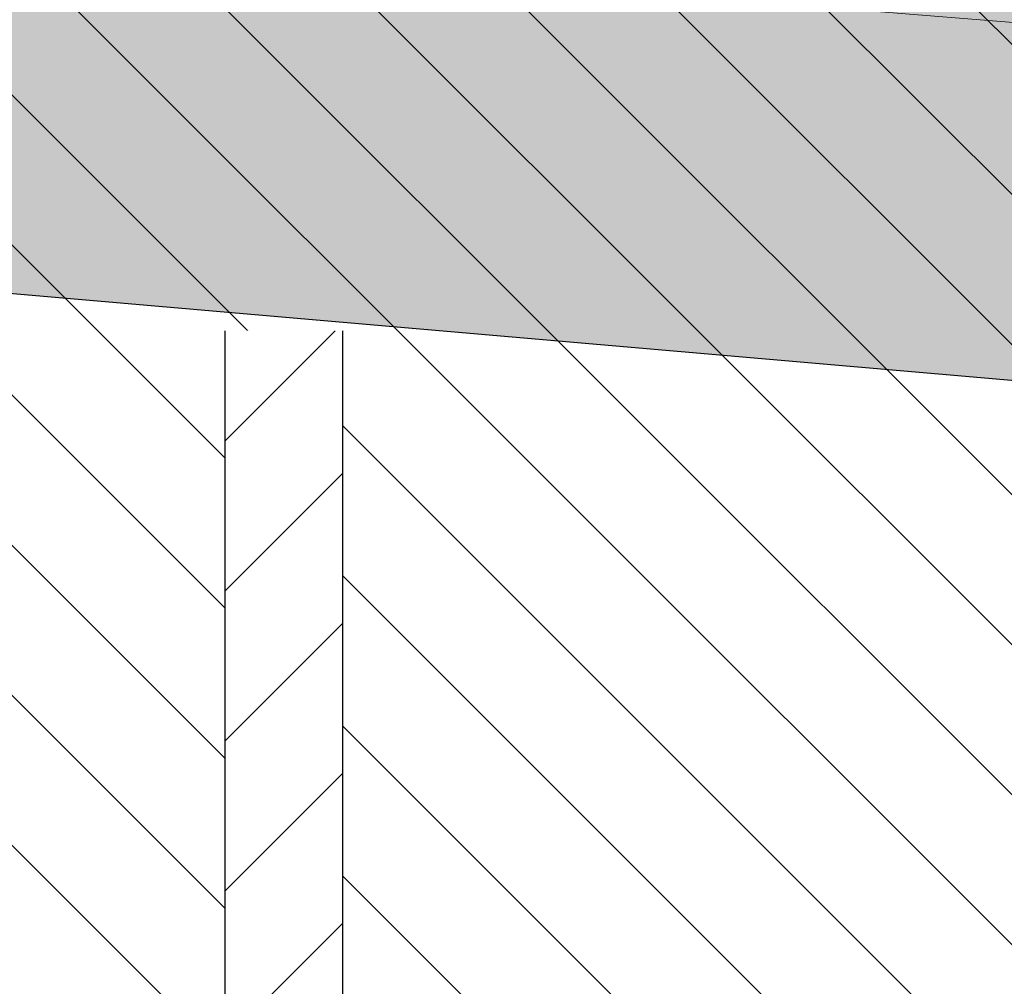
# Model space of a CAD drawing. Header units: millimetres. Extents: x -40276 to 214973, y -147941 to 35228.
# Tile 242 of 256: x -8026 to -7191, y 17523 to 18343. Entities that reach past the tile are written whole.
import ezdxf

# ---------------------------------------------------------------- set-up
doc = ezdxf.new("R2010")
doc.units = ezdxf.units.MM
doc.header["$MEASUREMENT"] = 0
doc.linetypes.add('Wipeout_Contour', pattern=[1000, 0, -1000])
for name, color, linetype in [('1._POHLED ZÁPADNÍ_2_0_plochy', 7, 'Continuous'), ('1._POHLED ZÁPADNÍ_2_Konstrukce - nosné', 7, 'Continuous'), ('1._POHLED ZÁPADNÍ_2_Nové_Konstrukce - nosné', 7, 'Continuous'), ('1._POHLED ZÁPADNÍ_2_Nové_Výplně – Řezové', 7, 'Continuous'), ('1._POHLED ZÁPADNÍ_2_Výplně – Řezové', 7, 'Continuous')]:
    doc.layers.add(name, color=color, linetype=linetype)

msp = doc.modelspace()

# ---------------------------------------------------------------- hatches: boundary and pattern name
at = {"layer": '1._POHLED ZÁPADNÍ_2_0_plochy', "linetype": 'Continuous', "lineweight": 20, "true_color": 0xffaaaa}
h = msp.add_hatch(dxfattribs=at)
h.set_pattern_fill('Izolační_tvárnice_0002', color=21, style=0, pattern_type=2)
h.set_pattern_definition([(315, (-10360.18, 9405.31), (63.6396, 63.6396), [])])
h.paths.add_polyline_path([(-10906.33, 18690.21), (-10970.68, 9084.15), (-20311.44, 10009.93), (-20479.41, 269.75), (-242.33, 419.76), (-238.38, 17796.01)])
at = {"layer": '1._POHLED ZÁPADNÍ_2_Výplně – Řezové', "linetype": 'Continuous', "lineweight": 13}
msp.add_hatch(color=254, dxfattribs=at).paths.add_polyline_path([(-6352.97, 18416.54), (-10538.45, 18779.45), (-10537.62, 18327.69), (-6352.11, 17964.78)])

# ---------------------------------------------------------------- linework, layer by layer
at = {"layer": '1._POHLED ZÁPADNÍ_2_Konstrukce - nosné', "color": 251, "linetype": 'Continuous', "lineweight": 13, "true_color": 0x6a6a6a}
msp.add_line((-240.38, 17779.13), (-24598.53, 19748.08), dxfattribs=at)

# ---------------------------------------------------------------- next in the draw order: wipeouts: each hides what was drawn before it
at = {"color": 254, "linetype": 'Wipeout_Contour', "lineweight": 0, "ltscale": 75593.817412}
msp.add_wipeout([(-7752.38, 16338.73), (-7752.38, 18078.87), (-7852.38, 18078.87), (-7852.38, 16338.73)], dxfattribs=at).dxf.layer = '1._POHLED ZÁPADNÍ_2_Nové_Výplně – Řezové'

# ---------------------------------------------------------------- next in the draw order: hatches: boundary and pattern name
at = {"layer": '1._POHLED ZÁPADNÍ_2_Nové_Výplně – Řezové', "linetype": 'Continuous', "lineweight": 20, "true_color": 0xffaaaa}
h = msp.add_hatch(dxfattribs=at)
h.set_pattern_fill('Zdivo___lehčené_tvárnice_79', color=21, style=0, pattern_type=2)
h.set_pattern_definition([(45, (0, 0), (-63.6396, 63.6396), [])])
h.paths.add_polyline_path([(-7752.38, 16338.73), (-7752.38, 18078.87), (-7852.38, 18078.87), (-7852.38, 16338.73)])

# ---------------------------------------------------------------- next in the draw order: linework, layer by layer
at = {"layer": '1._POHLED ZÁPADNÍ_2_Konstrukce - nosné', "color": 7, "linetype": 'Continuous', "lineweight": 25}
msp.add_line((-10537.54, 18327.69), (-6352.11, 17964.78), dxfattribs=at)
at = {"layer": '1._POHLED ZÁPADNÍ_2_Nové_Konstrukce - nosné', "color": 1, "linetype": 'Continuous', "lineweight": 25, "flags": 128}
for points in [[(-7852.38, 18078.87), (-7852.38, 16238.73)], [(-7752.38, 16238.73), (-7752.38, 18078.87)]]:
    msp.add_lwpolyline(points, dxfattribs=at)

doc.saveas('drawing.dxf')
